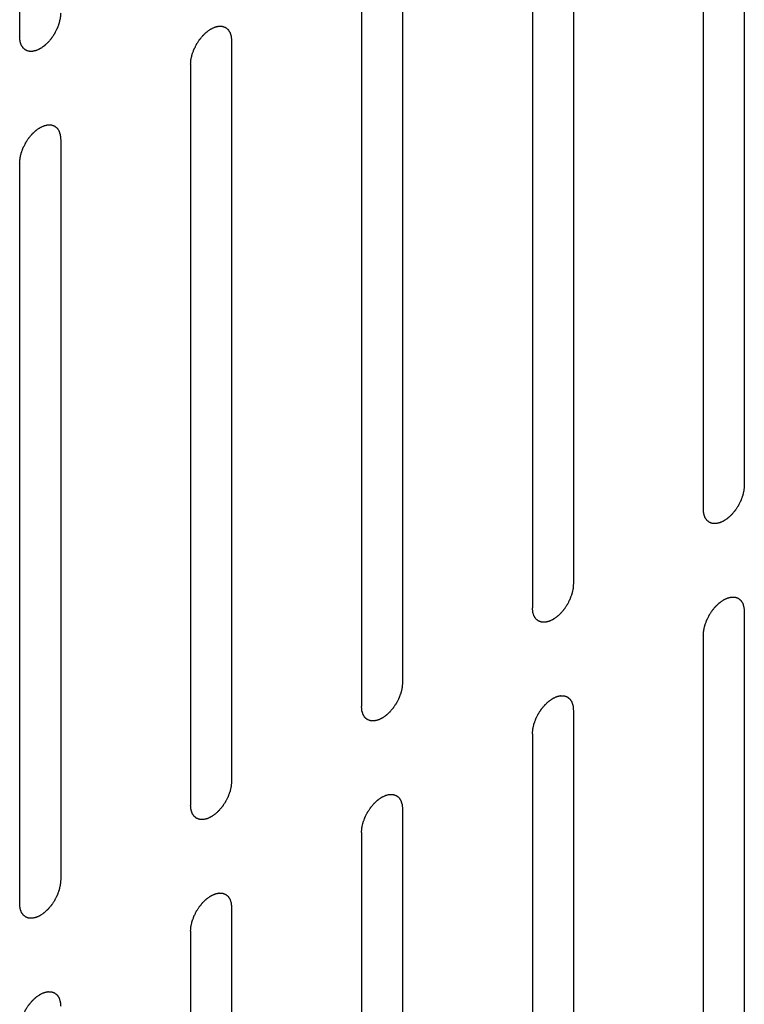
# Model space of a CAD drawing. Header units: inches. Extents: x 5 to 265, y 5 to 171.
# Tile 82 of 212: x 198.917 to 199.856, y 81.081 to 82.356. Entities that reach past the tile are written whole.
import ezdxf

# ---------------------------------------------------------------- set-up
doc = ezdxf.new("R2010")
doc.units = ezdxf.units.IN
doc.header["$LTSCALE"] = 14.96
doc.header["$MEASUREMENT"] = 0
doc.layers.get('0').update_dxf_attribs({"linetype": 'CONTINUOUS'})

msp = doc.modelspace()

# ---------------------------------------------------------------- linework, layer by layer
at = {"color": 7, "linetype": 'Continuous'}
for p, q in [((198.9174, 83.2933), (198.9174, 82.3339)), ((199.8558, 82.7124), (199.8558, 81.753)), ((199.8027, 82.6818), (199.8027, 81.7224)), ((199.6344, 82.5846), (199.6344, 81.6252)), ((199.5814, 82.554), (199.5814, 81.5946)), ((199.4131, 82.4568), (199.4131, 81.4974)), ((199.3601, 82.4262), (199.3601, 81.4668)), ((199.1918, 82.329), (199.1918, 81.3696)), ((199.1388, 82.2984), (199.1388, 81.339)), ((198.9705, 82.2012), (198.9705, 81.2419)), ((198.9174, 82.1706), (198.9174, 81.2112)), ((199.8558, 81.5897), (199.8558, 80.6303)), ((199.8027, 81.5591), (199.8027, 80.5997)), ((199.6344, 81.4619), (199.6344, 80.5025)), ((199.5814, 81.4313), (199.5814, 80.4719)), ((199.4131, 81.3341), (199.4131, 80.3747)), ((199.3601, 81.3035), (199.3601, 80.3441)), ((199.1918, 81.2063), (199.1918, 80.2469)), ((199.1388, 81.1757), (199.1388, 80.2163))]:
    msp.add_line(p, q, dxfattribs=at)
for points in [[(198.9705, 82.3645), (198.9704, 82.364), (198.9704, 82.363), (198.9702, 82.3614), (198.9701, 82.3601), (198.97, 82.3592), (198.97, 82.3587), (198.97, 82.3583), (198.9699, 82.3579), (198.9698, 82.3573), (198.9695, 82.3564), (198.9692, 82.355), (198.9689, 82.3536), (198.9687, 82.3527), (198.9686, 82.3521), (198.9685, 82.3517), (198.9683, 82.3513), (198.9681, 82.3508), (198.9678, 82.3498), (198.9673, 82.3484), (198.9668, 82.347), (198.9664, 82.346), (198.9662, 82.3455), (198.9661, 82.345), (198.9658, 82.3446), (198.9656, 82.3441), (198.9651, 82.3431), (198.9644, 82.3417), (198.9637, 82.3403), (198.9632, 82.3394), (198.9629, 82.3388), (198.9627, 82.3384), (198.9625, 82.338), (198.9621, 82.3375), (198.9615, 82.3366), (198.9607, 82.3354), (198.9599, 82.3341), (198.9593, 82.3332), (198.959, 82.3327), (198.9587, 82.3323), (198.9584, 82.332), (198.958, 82.3315), (198.9574, 82.3307), (198.9564, 82.3296), (198.9555, 82.3284), (198.9548, 82.3276), (198.9544, 82.3272), (198.9542, 82.3268), (198.9538, 82.3266), (198.9534, 82.3262), (198.9527, 82.3255), (198.9517, 82.3246), (198.9506, 82.3236), (198.9499, 82.3229), (198.9495, 82.3225), (198.9492, 82.3222), (198.9489, 82.322), (198.9484, 82.3217), (198.9477, 82.3212), (198.9466, 82.3204), (198.9455, 82.3197), (198.9447, 82.3191), (198.9443, 82.3189), (198.944, 82.3186), (198.9436, 82.3185), (198.9432, 82.3183), (198.9425, 82.3179), (198.9414, 82.3174), (198.9403, 82.3169), (198.9396, 82.3166), (198.9391, 82.3164), (198.9388, 82.3162), (198.9385, 82.3162), (198.9381, 82.3161), (198.9374, 82.3159), (198.9363, 82.3157), (198.9353, 82.3154), (198.9346, 82.3153), (198.9342, 82.3152), (198.9338, 82.3151), (198.9336, 82.3151), (198.9332, 82.3151), (198.9325, 82.3151), (198.9316, 82.3152), (198.9306, 82.3152), (198.93, 82.3152), (198.9296, 82.3153), (198.9293, 82.3152), (198.929, 82.3154), (198.9287, 82.3155), (198.9281, 82.3157), (198.9272, 82.316), (198.9264, 82.3163), (198.9258, 82.3165), (198.9255, 82.3167), (198.9252, 82.3167), (198.925, 82.3169), (198.9247, 82.3172), (198.9243, 82.3176), (198.9236, 82.3181), (198.9229, 82.3187), (198.9224, 82.3191), (198.9221, 82.3193), (198.9219, 82.3195), (198.9218, 82.3197), (198.9216, 82.32), (198.9212, 82.3206), (198.9207, 82.3214), (198.9202, 82.3222), (198.9198, 82.3228), (198.9196, 82.3231), (198.9195, 82.3233), (198.9194, 82.3236), (198.9193, 82.324), (198.919, 82.3248), (198.9187, 82.3258), (198.9184, 82.3268), (198.9182, 82.3275), (198.9181, 82.3279), (198.9179, 82.3282), (198.9179, 82.3285), (198.9179, 82.329), (198.9178, 82.3299), (198.9177, 82.3311), (198.9176, 82.3325), (198.9175, 82.3334), (198.9174, 82.3339)], [(199.1388, 82.2984), (199.1388, 82.2989), (199.1389, 82.3), (199.139, 82.3015), (199.1391, 82.3028), (199.1392, 82.3037), (199.1392, 82.3043), (199.1393, 82.3046), (199.1394, 82.3051), (199.1395, 82.3056), (199.1397, 82.3066), (199.14, 82.3079), (199.1403, 82.3093), (199.1405, 82.3103), (199.1407, 82.3108), (199.1408, 82.3112), (199.1409, 82.3116), (199.1411, 82.3122), (199.1415, 82.3132), (199.142, 82.3146), (199.1425, 82.316), (199.1428, 82.3169), (199.1431, 82.3175), (199.1432, 82.3179), (199.1434, 82.3183), (199.1437, 82.3189), (199.1442, 82.3198), (199.1449, 82.3212), (199.1456, 82.3226), (199.146, 82.3236), (199.1463, 82.3241), (199.1465, 82.3246), (199.1468, 82.3249), (199.1471, 82.3254), (199.1477, 82.3263), (199.1485, 82.3276), (199.1494, 82.3289), (199.1499, 82.3298), (199.1503, 82.3303), (199.1505, 82.3307), (199.1508, 82.331), (199.1512, 82.3314), (199.1519, 82.3322), (199.1528, 82.3334), (199.1538, 82.3345), (199.1544, 82.3353), (199.1548, 82.3358), (199.1551, 82.3361), (199.1554, 82.3364), (199.1558, 82.3368), (199.1565, 82.3374), (199.1576, 82.3384), (199.1586, 82.3394), (199.1593, 82.34), (199.1597, 82.3404), (199.16, 82.3407), (199.1604, 82.3409), (199.1608, 82.3412), (199.1616, 82.3418), (199.1627, 82.3425), (199.1638, 82.3433), (199.1645, 82.3438), (199.165, 82.3441), (199.1653, 82.3444), (199.1656, 82.3445), (199.166, 82.3447), (199.1668, 82.345), (199.1679, 82.3455), (199.1689, 82.346), (199.1697, 82.3464), (199.1701, 82.3466), (199.1704, 82.3467), (199.1707, 82.3468), (199.1712, 82.3469), (199.1719, 82.3471), (199.1729, 82.3473), (199.1739, 82.3475), (199.1747, 82.3477), (199.1751, 82.3478), (199.1754, 82.3479), (199.1757, 82.3478), (199.1761, 82.3478), (199.1767, 82.3478), (199.1777, 82.3478), (199.1786, 82.3477), (199.1793, 82.3477), (199.1797, 82.3477), (199.18, 82.3477), (199.1802, 82.3476), (199.1806, 82.3475), (199.1811, 82.3473), (199.182, 82.3469), (199.1828, 82.3466), (199.1834, 82.3464), (199.1838, 82.3463), (199.184, 82.3462), (199.1842, 82.346), (199.1845, 82.3458), (199.185, 82.3454), (199.1857, 82.3448), (199.1864, 82.3443), (199.1868, 82.3439), (199.1871, 82.3436), (199.1873, 82.3435), (199.1875, 82.3432), (199.1877, 82.3429), (199.188, 82.3423), (199.1885, 82.3415), (199.189, 82.3407), (199.1894, 82.3402), (199.1896, 82.3399), (199.1898, 82.3396), (199.1899, 82.3393), (199.19, 82.3389), (199.1902, 82.3382), (199.1905, 82.3372), (199.1908, 82.3362), (199.1911, 82.3355), (199.1912, 82.3351), (199.1913, 82.3348), (199.1913, 82.3344), (199.1914, 82.3339), (199.1914, 82.3331), (199.1915, 82.3319), (199.1917, 82.3305), (199.1918, 82.3295), (199.1918, 82.329)], [(198.9174, 82.1706), (198.9175, 82.1711), (198.9176, 82.1722), (198.9177, 82.1737), (198.9178, 82.175), (198.9179, 82.176), (198.9179, 82.1765), (198.9179, 82.1769), (198.918, 82.1773), (198.9182, 82.1778), (198.9184, 82.1788), (198.9187, 82.1802), (198.919, 82.1815), (198.9192, 82.1825), (198.9194, 82.183), (198.9194, 82.1834), (198.9196, 82.1839), (198.9198, 82.1844), (198.9202, 82.1854), (198.9207, 82.1868), (198.9212, 82.1882), (198.9215, 82.1892), (198.9217, 82.1897), (198.9219, 82.1901), (198.9221, 82.1905), (198.9224, 82.1911), (198.9228, 82.1921), (198.9235, 82.1934), (198.9242, 82.1948), (198.9247, 82.1958), (198.925, 82.1963), (198.9252, 82.1968), (198.9255, 82.1971), (198.9258, 82.1977), (198.9264, 82.1985), (198.9272, 82.1998), (198.928, 82.2011), (198.9286, 82.202), (198.929, 82.2025), (198.9292, 82.2029), (198.9295, 82.2032), (198.9299, 82.2037), (198.9305, 82.2045), (198.9315, 82.2056), (198.9324, 82.2067), (198.9331, 82.2075), (198.9335, 82.208), (198.9338, 82.2083), (198.9341, 82.2086), (198.9345, 82.209), (198.9352, 82.2097), (198.9362, 82.2106), (198.9373, 82.2116), (198.938, 82.2123), (198.9384, 82.2126), (198.9387, 82.2129), (198.939, 82.2131), (198.9395, 82.2135), (198.9402, 82.214), (198.9413, 82.2147), (198.9424, 82.2155), (198.9432, 82.216), (198.9436, 82.2163), (198.944, 82.2166), (198.9443, 82.2167), (198.9447, 82.2169), (198.9455, 82.2173), (198.9465, 82.2178), (198.9476, 82.2182), (198.9484, 82.2186), (198.9488, 82.2188), (198.9491, 82.219), (198.9494, 82.219), (198.9498, 82.2191), (198.9506, 82.2193), (198.9516, 82.2195), (198.9526, 82.2197), (198.9533, 82.2199), (198.9538, 82.22), (198.9541, 82.2201), (198.9543, 82.2201), (198.9547, 82.2201), (198.9554, 82.22), (198.9564, 82.22), (198.9573, 82.22), (198.958, 82.2199), (198.9583, 82.2199), (198.9586, 82.2199), (198.9589, 82.2198), (198.9592, 82.2197), (198.9598, 82.2195), (198.9607, 82.2192), (198.9615, 82.2188), (198.9621, 82.2186), (198.9625, 82.2185), (198.9627, 82.2184), (198.9629, 82.2182), (198.9632, 82.218), (198.9637, 82.2176), (198.9644, 82.2171), (198.965, 82.2165), (198.9655, 82.2161), (198.9658, 82.2159), (198.966, 82.2157), (198.9661, 82.2154), (198.9664, 82.2151), (198.9667, 82.2146), (198.9672, 82.2138), (198.9677, 82.213), (198.9681, 82.2124), (198.9683, 82.2121), (198.9685, 82.2119), (198.9685, 82.2115), (198.9687, 82.2111), (198.9689, 82.2104), (198.9692, 82.2094), (198.9695, 82.2084), (198.9697, 82.2077), (198.9699, 82.2073), (198.97, 82.207), (198.97, 82.2066), (198.97, 82.2062), (198.9701, 82.2053), (198.9702, 82.2041), (198.9703, 82.2027), (198.9704, 82.2017), (198.9705, 82.2012)], [(199.8558, 81.753), (199.8557, 81.7525), (199.8556, 81.7514), (199.8555, 81.7499), (199.8554, 81.7486), (199.8553, 81.7476), (199.8553, 81.7471), (199.8553, 81.7467), (199.8552, 81.7463), (199.8551, 81.7458), (199.8548, 81.7448), (199.8545, 81.7434), (199.8542, 81.7421), (199.854, 81.7411), (199.8539, 81.7406), (199.8538, 81.7402), (199.8536, 81.7397), (199.8534, 81.7392), (199.8531, 81.7382), (199.8526, 81.7368), (199.852, 81.7354), (199.8517, 81.7344), (199.8515, 81.7339), (199.8514, 81.7335), (199.8511, 81.7331), (199.8509, 81.7325), (199.8504, 81.7315), (199.8497, 81.7302), (199.849, 81.7288), (199.8485, 81.7278), (199.8482, 81.7273), (199.848, 81.7268), (199.8478, 81.7265), (199.8474, 81.726), (199.8468, 81.7251), (199.846, 81.7238), (199.8452, 81.7225), (199.8446, 81.7216), (199.8443, 81.7211), (199.844, 81.7207), (199.8437, 81.7204), (199.8433, 81.7199), (199.8427, 81.7192), (199.8417, 81.718), (199.8408, 81.7169), (199.8401, 81.7161), (199.8397, 81.7156), (199.8395, 81.7153), (199.8391, 81.715), (199.8387, 81.7146), (199.838, 81.7139), (199.837, 81.713), (199.8359, 81.712), (199.8352, 81.7113), (199.8348, 81.711), (199.8345, 81.7107), (199.8342, 81.7105), (199.8337, 81.7101), (199.833, 81.7096), (199.8319, 81.7089), (199.8308, 81.7081), (199.83, 81.7076), (199.8296, 81.7073), (199.8293, 81.707), (199.8289, 81.7069), (199.8285, 81.7067), (199.8278, 81.7064), (199.8267, 81.7059), (199.8256, 81.7054), (199.8249, 81.705), (199.8244, 81.7048), (199.8241, 81.7046), (199.8238, 81.7046), (199.8234, 81.7045), (199.8227, 81.7043), (199.8216, 81.7041), (199.8206, 81.7039), (199.8199, 81.7037), (199.8195, 81.7036), (199.8191, 81.7035), (199.8189, 81.7035), (199.8185, 81.7035), (199.8178, 81.7036), (199.8169, 81.7036), (199.8159, 81.7036), (199.8152, 81.7037), (199.8149, 81.7037), (199.8146, 81.7037), (199.8143, 81.7038), (199.814, 81.7039), (199.8134, 81.7041), (199.8125, 81.7044), (199.8117, 81.7048), (199.8111, 81.705), (199.8108, 81.7051), (199.8105, 81.7052), (199.8103, 81.7054), (199.81, 81.7056), (199.8095, 81.706), (199.8089, 81.7066), (199.8082, 81.7071), (199.8077, 81.7075), (199.8074, 81.7077), (199.8072, 81.7079), (199.8071, 81.7082), (199.8069, 81.7085), (199.8065, 81.709), (199.806, 81.7098), (199.8055, 81.7106), (199.8051, 81.7112), (199.8049, 81.7115), (199.8048, 81.7118), (199.8047, 81.7121), (199.8046, 81.7125), (199.8043, 81.7132), (199.804, 81.7142), (199.8037, 81.7152), (199.8035, 81.7159), (199.8034, 81.7163), (199.8032, 81.7166), (199.8032, 81.717), (199.8032, 81.7174), (199.8031, 81.7183), (199.803, 81.7195), (199.8029, 81.7209), (199.8028, 81.7219), (199.8027, 81.7224)], [(199.6344, 81.6252), (199.6344, 81.6247), (199.6343, 81.6236), (199.6342, 81.6221), (199.6341, 81.6208), (199.634, 81.6199), (199.634, 81.6193), (199.634, 81.619), (199.6338, 81.6185), (199.6337, 81.618), (199.6335, 81.617), (199.6332, 81.6157), (199.6329, 81.6143), (199.6327, 81.6133), (199.6325, 81.6128), (199.6325, 81.6124), (199.6323, 81.612), (199.6321, 81.6114), (199.6317, 81.6104), (199.6312, 81.609), (199.6307, 81.6076), (199.6304, 81.6067), (199.6302, 81.6061), (199.63, 81.6057), (199.6298, 81.6053), (199.6295, 81.6047), (199.629, 81.6038), (199.6283, 81.6024), (199.6277, 81.601), (199.6272, 81.6), (199.6269, 81.5995), (199.6267, 81.5991), (199.6264, 81.5987), (199.6261, 81.5982), (199.6255, 81.5973), (199.6247, 81.596), (199.6238, 81.5947), (199.6233, 81.5938), (199.6229, 81.5933), (199.6227, 81.5929), (199.6224, 81.5926), (199.622, 81.5922), (199.6214, 81.5914), (199.6204, 81.5902), (199.6195, 81.5891), (199.6188, 81.5883), (199.6184, 81.5878), (199.6181, 81.5875), (199.6178, 81.5872), (199.6174, 81.5868), (199.6167, 81.5862), (199.6156, 81.5852), (199.6146, 81.5842), (199.6139, 81.5836), (199.6135, 81.5832), (199.6132, 81.5829), (199.6128, 81.5827), (199.6124, 81.5824), (199.6116, 81.5818), (199.6106, 81.5811), (199.6095, 81.5803), (199.6087, 81.5798), (199.6083, 81.5795), (199.6079, 81.5792), (199.6076, 81.5791), (199.6072, 81.5789), (199.6064, 81.5786), (199.6054, 81.5781), (199.6043, 81.5776), (199.6035, 81.5772), (199.6031, 81.577), (199.6028, 81.5769), (199.6025, 81.5768), (199.6021, 81.5767), (199.6013, 81.5766), (199.6003, 81.5763), (199.5993, 81.5761), (199.5985, 81.5759), (199.5981, 81.5758), (199.5978, 81.5757), (199.5975, 81.5758), (199.5972, 81.5758), (199.5965, 81.5758), (199.5955, 81.5758), (199.5946, 81.5759), (199.5939, 81.5759), (199.5935, 81.5759), (199.5932, 81.5759), (199.593, 81.576), (199.5927, 81.5761), (199.5921, 81.5764), (199.5912, 81.5767), (199.5904, 81.577), (199.5898, 81.5772), (199.5894, 81.5773), (199.5892, 81.5774), (199.589, 81.5776), (199.5887, 81.5778), (199.5882, 81.5782), (199.5875, 81.5788), (199.5869, 81.5793), (199.5864, 81.5797), (199.5861, 81.58), (199.5859, 81.5801), (199.5857, 81.5804), (199.5855, 81.5807), (199.5852, 81.5813), (199.5847, 81.5821), (199.5842, 81.5829), (199.5838, 81.5834), (199.5836, 81.5838), (199.5834, 81.584), (199.5834, 81.5843), (199.5832, 81.5847), (199.583, 81.5854), (199.5827, 81.5864), (199.5824, 81.5874), (199.5822, 81.5881), (199.582, 81.5885), (199.5819, 81.5888), (199.5819, 81.5892), (199.5819, 81.5897), (199.5818, 81.5905), (199.5817, 81.5917), (199.5815, 81.5931), (199.5815, 81.5941), (199.5814, 81.5946)], [(199.8027, 81.5591), (199.8028, 81.5596), (199.8029, 81.5606), (199.803, 81.5622), (199.8031, 81.5635), (199.8032, 81.5644), (199.8032, 81.5649), (199.8032, 81.5653), (199.8033, 81.5657), (199.8035, 81.5663), (199.8037, 81.5672), (199.804, 81.5686), (199.8043, 81.57), (199.8045, 81.5709), (199.8046, 81.5715), (199.8047, 81.5719), (199.8049, 81.5723), (199.8051, 81.5729), (199.8054, 81.5738), (199.806, 81.5752), (199.8065, 81.5766), (199.8068, 81.5776), (199.807, 81.5781), (199.8072, 81.5786), (199.8074, 81.579), (199.8077, 81.5795), (199.8081, 81.5805), (199.8088, 81.5819), (199.8095, 81.5833), (199.81, 81.5842), (199.8103, 81.5848), (199.8105, 81.5852), (199.8108, 81.5856), (199.8111, 81.5861), (199.8117, 81.587), (199.8125, 81.5882), (199.8133, 81.5895), (199.8139, 81.5904), (199.8143, 81.5909), (199.8145, 81.5913), (199.8148, 81.5916), (199.8152, 81.5921), (199.8158, 81.5929), (199.8168, 81.594), (199.8177, 81.5952), (199.8184, 81.596), (199.8188, 81.5964), (199.8191, 81.5968), (199.8194, 81.597), (199.8198, 81.5974), (199.8205, 81.5981), (199.8215, 81.5991), (199.8226, 81.6), (199.8233, 81.6007), (199.8237, 81.6011), (199.824, 81.6014), (199.8243, 81.6016), (199.8248, 81.6019), (199.8255, 81.6024), (199.8266, 81.6032), (199.8277, 81.6039), (199.8285, 81.6045), (199.8289, 81.6048), (199.8293, 81.605), (199.8296, 81.6051), (199.83, 81.6053), (199.8308, 81.6057), (199.8318, 81.6062), (199.8329, 81.6067), (199.8337, 81.607), (199.8341, 81.6072), (199.8344, 81.6074), (199.8347, 81.6074), (199.8351, 81.6075), (199.8358, 81.6077), (199.8369, 81.6079), (199.8379, 81.6082), (199.8386, 81.6083), (199.839, 81.6084), (199.8394, 81.6085), (199.8396, 81.6085), (199.84, 81.6085), (199.8407, 81.6085), (199.8416, 81.6084), (199.8426, 81.6084), (199.8433, 81.6084), (199.8436, 81.6083), (199.8439, 81.6084), (199.8442, 81.6082), (199.8445, 81.6081), (199.8451, 81.6079), (199.846, 81.6076), (199.8468, 81.6073), (199.8474, 81.6071), (199.8477, 81.6069), (199.848, 81.6069), (199.8482, 81.6067), (199.8485, 81.6065), (199.849, 81.606), (199.8496, 81.6055), (199.8503, 81.6049), (199.8508, 81.6045), (199.8511, 81.6043), (199.8513, 81.6041), (199.8514, 81.6039), (199.8516, 81.6036), (199.852, 81.603), (199.8525, 81.6022), (199.853, 81.6014), (199.8534, 81.6008), (199.8536, 81.6005), (199.8538, 81.6003), (199.8538, 81.6), (199.854, 81.5996), (199.8542, 81.5989), (199.8545, 81.5978), (199.8548, 81.5968), (199.855, 81.5961), (199.8551, 81.5957), (199.8553, 81.5954), (199.8553, 81.5951), (199.8553, 81.5946), (199.8554, 81.5937), (199.8555, 81.5926), (199.8556, 81.5911), (199.8557, 81.5902), (199.8558, 81.5897)], [(199.4131, 81.4974), (199.4131, 81.4969), (199.413, 81.4959), (199.4129, 81.4943), (199.4128, 81.493), (199.4127, 81.4921), (199.4126, 81.4916), (199.4126, 81.4912), (199.4125, 81.4908), (199.4124, 81.4902), (199.4122, 81.4893), (199.4119, 81.4879), (199.4116, 81.4865), (199.4113, 81.4856), (199.4112, 81.485), (199.4111, 81.4846), (199.411, 81.4842), (199.4108, 81.4836), (199.4104, 81.4826), (199.4099, 81.4813), (199.4094, 81.4799), (199.4091, 81.4789), (199.4088, 81.4783), (199.4087, 81.4779), (199.4085, 81.4775), (199.4082, 81.4769), (199.4077, 81.476), (199.407, 81.4746), (199.4063, 81.4732), (199.4058, 81.4722), (199.4056, 81.4717), (199.4054, 81.4713), (199.4051, 81.4709), (199.4048, 81.4704), (199.4042, 81.4695), (199.4034, 81.4682), (199.4025, 81.467), (199.4019, 81.4661), (199.4016, 81.4656), (199.4014, 81.4652), (199.4011, 81.4648), (199.4007, 81.4644), (199.4, 81.4636), (199.3991, 81.4625), (199.3981, 81.4613), (199.3975, 81.4605), (199.3971, 81.4601), (199.3968, 81.4597), (199.3965, 81.4594), (199.3961, 81.459), (199.3954, 81.4584), (199.3943, 81.4574), (199.3933, 81.4565), (199.3926, 81.4558), (199.3922, 81.4554), (199.3919, 81.4551), (199.3915, 81.4549), (199.3911, 81.4546), (199.3903, 81.4541), (199.3892, 81.4533), (199.3881, 81.4526), (199.3874, 81.452), (199.3869, 81.4517), (199.3866, 81.4515), (199.3863, 81.4513), (199.3859, 81.4511), (199.3851, 81.4508), (199.384, 81.4503), (199.383, 81.4498), (199.3822, 81.4494), (199.3818, 81.4493), (199.3815, 81.4491), (199.3811, 81.449), (199.3807, 81.4489), (199.38, 81.4488), (199.379, 81.4485), (199.3779, 81.4483), (199.3772, 81.4481), (199.3768, 81.448), (199.3765, 81.4479), (199.3762, 81.448), (199.3758, 81.448), (199.3752, 81.448), (199.3742, 81.448), (199.3733, 81.4481), (199.3726, 81.4481), (199.3722, 81.4481), (199.3719, 81.4481), (199.3717, 81.4482), (199.3713, 81.4483), (199.3707, 81.4486), (199.3699, 81.4489), (199.369, 81.4492), (199.3684, 81.4494), (199.3681, 81.4495), (199.3678, 81.4496), (199.3677, 81.4498), (199.3674, 81.45), (199.3669, 81.4504), (199.3662, 81.451), (199.3655, 81.4516), (199.365, 81.452), (199.3648, 81.4522), (199.3646, 81.4523), (199.3644, 81.4526), (199.3642, 81.4529), (199.3639, 81.4535), (199.3633, 81.4543), (199.3628, 81.4551), (199.3625, 81.4556), (199.3623, 81.456), (199.3621, 81.4562), (199.362, 81.4565), (199.3619, 81.4569), (199.3617, 81.4576), (199.3614, 81.4586), (199.3611, 81.4596), (199.3608, 81.4603), (199.3607, 81.4608), (199.3606, 81.461), (199.3606, 81.4614), (199.3605, 81.4619), (199.3605, 81.4627), (199.3604, 81.4639), (199.3602, 81.4654), (199.3601, 81.4663), (199.3601, 81.4668)], [(199.5814, 81.4313), (199.5815, 81.4318), (199.5815, 81.4328), (199.5817, 81.4344), (199.5818, 81.4357), (199.5818, 81.4366), (199.5819, 81.4371), (199.5819, 81.4375), (199.582, 81.4379), (199.5821, 81.4385), (199.5824, 81.4394), (199.5827, 81.4408), (199.583, 81.4422), (199.5832, 81.4431), (199.5833, 81.4437), (199.5834, 81.4441), (199.5836, 81.4445), (199.5838, 81.4451), (199.5841, 81.4461), (199.5846, 81.4474), (199.5851, 81.4488), (199.5855, 81.4498), (199.5857, 81.4504), (199.5858, 81.4508), (199.5861, 81.4512), (199.5863, 81.4517), (199.5868, 81.4527), (199.5875, 81.4541), (199.5882, 81.4555), (199.5887, 81.4564), (199.589, 81.457), (199.5892, 81.4574), (199.5894, 81.4578), (199.5898, 81.4583), (199.5903, 81.4592), (199.5912, 81.4605), (199.592, 81.4617), (199.5926, 81.4626), (199.5929, 81.4631), (199.5932, 81.4635), (199.5935, 81.4639), (199.5938, 81.4643), (199.5945, 81.4651), (199.5955, 81.4662), (199.5964, 81.4674), (199.5971, 81.4682), (199.5975, 81.4686), (199.5977, 81.469), (199.5981, 81.4693), (199.5985, 81.4696), (199.5992, 81.4703), (199.6002, 81.4713), (199.6012, 81.4722), (199.602, 81.4729), (199.6024, 81.4733), (199.6027, 81.4736), (199.603, 81.4738), (199.6035, 81.4741), (199.6042, 81.4746), (199.6053, 81.4754), (199.6064, 81.4761), (199.6072, 81.4767), (199.6076, 81.477), (199.6079, 81.4772), (199.6083, 81.4774), (199.6087, 81.4776), (199.6094, 81.4779), (199.6105, 81.4784), (199.6116, 81.4789), (199.6123, 81.4793), (199.6128, 81.4794), (199.6131, 81.4796), (199.6134, 81.4797), (199.6138, 81.4798), (199.6145, 81.4799), (199.6156, 81.4802), (199.6166, 81.4804), (199.6173, 81.4806), (199.6177, 81.4807), (199.618, 81.4808), (199.6183, 81.4807), (199.6187, 81.4807), (199.6194, 81.4807), (199.6203, 81.4806), (199.6213, 81.4806), (199.6219, 81.4806), (199.6223, 81.4806), (199.6226, 81.4806), (199.6229, 81.4805), (199.6232, 81.4803), (199.6238, 81.4801), (199.6246, 81.4798), (199.6255, 81.4795), (199.6261, 81.4793), (199.6264, 81.4792), (199.6267, 81.4791), (199.6269, 81.4789), (199.6272, 81.4787), (199.6276, 81.4783), (199.6283, 81.4777), (199.629, 81.4771), (199.6295, 81.4767), (199.6298, 81.4765), (199.63, 81.4764), (199.6301, 81.4761), (199.6303, 81.4758), (199.6307, 81.4752), (199.6312, 81.4744), (199.6317, 81.4736), (199.6321, 81.4731), (199.6323, 81.4727), (199.6324, 81.4725), (199.6325, 81.4722), (199.6326, 81.4718), (199.6329, 81.4711), (199.6332, 81.4701), (199.6335, 81.4691), (199.6337, 81.4684), (199.6338, 81.4679), (199.6339, 81.4677), (199.634, 81.4673), (199.634, 81.4668), (199.6341, 81.466), (199.6342, 81.4648), (199.6343, 81.4633), (199.6344, 81.4624), (199.6344, 81.4619)], [(199.1918, 81.3696), (199.1918, 81.3691), (199.1917, 81.3681), (199.1915, 81.3665), (199.1914, 81.3652), (199.1914, 81.3643), (199.1913, 81.3638), (199.1913, 81.3634), (199.1912, 81.363), (199.1911, 81.3624), (199.1909, 81.3615), (199.1905, 81.3601), (199.1902, 81.3587), (199.19, 81.3578), (199.1899, 81.3572), (199.1898, 81.3568), (199.1896, 81.3564), (199.1894, 81.3558), (199.1891, 81.3549), (199.1886, 81.3535), (199.1881, 81.3521), (199.1877, 81.3511), (199.1875, 81.3506), (199.1874, 81.3501), (199.1872, 81.3497), (199.1869, 81.3492), (199.1864, 81.3482), (199.1857, 81.3468), (199.185, 81.3454), (199.1845, 81.3445), (199.1842, 81.3439), (199.184, 81.3435), (199.1838, 81.3431), (199.1835, 81.3426), (199.1829, 81.3417), (199.182, 81.3405), (199.1812, 81.3392), (199.1806, 81.3383), (199.1803, 81.3378), (199.18, 81.3374), (199.1797, 81.3371), (199.1794, 81.3366), (199.1787, 81.3358), (199.1778, 81.3347), (199.1768, 81.3335), (199.1761, 81.3327), (199.1758, 81.3323), (199.1755, 81.3319), (199.1752, 81.3317), (199.1748, 81.3313), (199.174, 81.3306), (199.173, 81.3296), (199.172, 81.3287), (199.1712, 81.328), (199.1708, 81.3276), (199.1705, 81.3273), (199.1702, 81.3271), (199.1698, 81.3268), (199.169, 81.3263), (199.1679, 81.3255), (199.1668, 81.3248), (199.166, 81.3242), (199.1656, 81.3239), (199.1653, 81.3237), (199.165, 81.3236), (199.1645, 81.3234), (199.1638, 81.323), (199.1627, 81.3225), (199.1616, 81.322), (199.1609, 81.3217), (199.1605, 81.3215), (199.1601, 81.3213), (199.1598, 81.3213), (199.1594, 81.3211), (199.1587, 81.321), (199.1577, 81.3208), (199.1566, 81.3205), (199.1559, 81.3203), (199.1555, 81.3203), (199.1552, 81.3202), (199.1549, 81.3202), (199.1545, 81.3202), (199.1538, 81.3202), (199.1529, 81.3203), (199.1519, 81.3203), (199.1513, 81.3203), (199.1509, 81.3203), (199.1506, 81.3203), (199.1504, 81.3205), (199.15, 81.3206), (199.1494, 81.3208), (199.1486, 81.3211), (199.1477, 81.3214), (199.1471, 81.3216), (199.1468, 81.3218), (199.1465, 81.3218), (199.1463, 81.322), (199.1461, 81.3222), (199.1456, 81.3226), (199.1449, 81.3232), (199.1442, 81.3238), (199.1437, 81.3242), (199.1435, 81.3244), (199.1432, 81.3246), (199.1431, 81.3248), (199.1429, 81.3251), (199.1425, 81.3257), (199.142, 81.3265), (199.1415, 81.3273), (199.1412, 81.3279), (199.141, 81.3282), (199.1408, 81.3284), (199.1407, 81.3287), (199.1406, 81.3291), (199.1404, 81.3298), (199.14, 81.3308), (199.1397, 81.3319), (199.1395, 81.3326), (199.1394, 81.333), (199.1393, 81.3333), (199.1393, 81.3336), (199.1392, 81.3341), (199.1391, 81.3349), (199.139, 81.3361), (199.1389, 81.3376), (199.1388, 81.3385), (199.1388, 81.339)], [(199.3601, 81.3035), (199.3601, 81.304), (199.3602, 81.3051), (199.3603, 81.3066), (199.3605, 81.3079), (199.3605, 81.3088), (199.3606, 81.3093), (199.3606, 81.3097), (199.3607, 81.3102), (199.3608, 81.3107), (199.361, 81.3117), (199.3613, 81.313), (199.3617, 81.3144), (199.3619, 81.3154), (199.362, 81.3159), (199.3621, 81.3163), (199.3622, 81.3167), (199.3624, 81.3173), (199.3628, 81.3183), (199.3633, 81.3197), (199.3638, 81.3211), (199.3642, 81.322), (199.3644, 81.3226), (199.3645, 81.323), (199.3647, 81.3234), (199.365, 81.324), (199.3655, 81.3249), (199.3662, 81.3263), (199.3669, 81.3277), (199.3674, 81.3287), (199.3677, 81.3292), (199.3678, 81.3296), (199.3681, 81.33), (199.3684, 81.3305), (199.369, 81.3314), (199.3699, 81.3327), (199.3707, 81.334), (199.3713, 81.3348), (199.3716, 81.3354), (199.3718, 81.3357), (199.3721, 81.3361), (199.3725, 81.3365), (199.3732, 81.3373), (199.3741, 81.3385), (199.3751, 81.3396), (199.3758, 81.3404), (199.3761, 81.3408), (199.3764, 81.3412), (199.3767, 81.3415), (199.3771, 81.3419), (199.3779, 81.3425), (199.3789, 81.3435), (199.3799, 81.3445), (199.3806, 81.3451), (199.3811, 81.3455), (199.3814, 81.3458), (199.3817, 81.346), (199.3821, 81.3463), (199.3829, 81.3469), (199.384, 81.3476), (199.3851, 81.3484), (199.3858, 81.3489), (199.3863, 81.3492), (199.3866, 81.3494), (199.3869, 81.3496), (199.3874, 81.3498), (199.3881, 81.3501), (199.3892, 81.3506), (199.3903, 81.3511), (199.391, 81.3515), (199.3914, 81.3517), (199.3918, 81.3518), (199.3921, 81.3519), (199.3925, 81.352), (199.3932, 81.3521), (199.3942, 81.3524), (199.3953, 81.3526), (199.396, 81.3528), (199.3964, 81.3529), (199.3967, 81.353), (199.397, 81.3529), (199.3974, 81.3529), (199.398, 81.3529), (199.399, 81.3529), (199.3999, 81.3528), (199.4006, 81.3528), (199.401, 81.3528), (199.4013, 81.3528), (199.4015, 81.3527), (199.4019, 81.3526), (199.4025, 81.3523), (199.4033, 81.352), (199.4042, 81.3517), (199.4048, 81.3515), (199.4051, 81.3514), (199.4054, 81.3513), (199.4056, 81.3511), (199.4058, 81.3509), (199.4063, 81.3505), (199.407, 81.3499), (199.4077, 81.3494), (199.4082, 81.349), (199.4084, 81.3487), (199.4087, 81.3486), (199.4088, 81.3483), (199.409, 81.348), (199.4094, 81.3474), (199.4099, 81.3466), (199.4104, 81.3458), (199.4107, 81.3453), (199.4109, 81.3449), (199.4111, 81.3447), (199.4112, 81.3444), (199.4113, 81.344), (199.4115, 81.3433), (199.4118, 81.3423), (199.4122, 81.3413), (199.4124, 81.3406), (199.4125, 81.3402), (199.4126, 81.3399), (199.4126, 81.3395), (199.4127, 81.339), (199.4128, 81.3382), (199.4129, 81.337), (199.413, 81.3356), (199.4131, 81.3346), (199.4131, 81.3341)], [(198.9705, 81.2419), (198.9704, 81.2413), (198.9704, 81.2403), (198.9702, 81.2387), (198.9701, 81.2374), (198.97, 81.2365), (198.97, 81.236), (198.97, 81.2356), (198.9699, 81.2352), (198.9698, 81.2347), (198.9695, 81.2337), (198.9692, 81.2323), (198.9689, 81.231), (198.9687, 81.23), (198.9686, 81.2294), (198.9685, 81.229), (198.9683, 81.2286), (198.9681, 81.2281), (198.9678, 81.2271), (198.9673, 81.2257), (198.9668, 81.2243), (198.9664, 81.2233), (198.9662, 81.2228), (198.9661, 81.2224), (198.9658, 81.2219), (198.9656, 81.2214), (198.9651, 81.2204), (198.9644, 81.219), (198.9637, 81.2177), (198.9632, 81.2167), (198.9629, 81.2161), (198.9627, 81.2157), (198.9625, 81.2153), (198.9621, 81.2148), (198.9615, 81.2139), (198.9607, 81.2127), (198.9599, 81.2114), (198.9593, 81.2105), (198.959, 81.21), (198.9587, 81.2096), (198.9584, 81.2093), (198.958, 81.2088), (198.9574, 81.208), (198.9564, 81.2069), (198.9555, 81.2058), (198.9548, 81.205), (198.9544, 81.2045), (198.9542, 81.2041), (198.9538, 81.2039), (198.9534, 81.2035), (198.9527, 81.2028), (198.9517, 81.2019), (198.9506, 81.2009), (198.9499, 81.2002), (198.9495, 81.1999), (198.9492, 81.1995), (198.9489, 81.1993), (198.9484, 81.199), (198.9477, 81.1985), (198.9466, 81.1977), (198.9455, 81.197), (198.9447, 81.1965), (198.9443, 81.1962), (198.944, 81.1959), (198.9436, 81.1958), (198.9432, 81.1956), (198.9425, 81.1952), (198.9414, 81.1947), (198.9403, 81.1942), (198.9396, 81.1939), (198.9391, 81.1937), (198.9388, 81.1935), (198.9385, 81.1935), (198.9381, 81.1934), (198.9374, 81.1932), (198.9363, 81.193), (198.9353, 81.1927), (198.9346, 81.1926), (198.9342, 81.1925), (198.9338, 81.1924), (198.9336, 81.1924), (198.9332, 81.1924), (198.9325, 81.1925), (198.9316, 81.1925), (198.9306, 81.1925), (198.93, 81.1925), (198.9296, 81.1926), (198.9293, 81.1925), (198.929, 81.1927), (198.9287, 81.1928), (198.9281, 81.193), (198.9272, 81.1933), (198.9264, 81.1936), (198.9258, 81.1938), (198.9255, 81.194), (198.9252, 81.194), (198.925, 81.1942), (198.9247, 81.1945), (198.9243, 81.1949), (198.9236, 81.1954), (198.9229, 81.196), (198.9224, 81.1964), (198.9221, 81.1966), (198.9219, 81.1968), (198.9218, 81.197), (198.9216, 81.1974), (198.9212, 81.1979), (198.9207, 81.1987), (198.9202, 81.1995), (198.9198, 81.2001), (198.9196, 81.2004), (198.9195, 81.2006), (198.9194, 81.201), (198.9193, 81.2014), (198.919, 81.2021), (198.9187, 81.2031), (198.9184, 81.2041), (198.9182, 81.2048), (198.9181, 81.2052), (198.9179, 81.2055), (198.9179, 81.2059), (198.9179, 81.2063), (198.9178, 81.2072), (198.9177, 81.2084), (198.9176, 81.2098), (198.9175, 81.2108), (198.9174, 81.2112)], [(199.1388, 81.1757), (199.1388, 81.1762), (199.1389, 81.1773), (199.139, 81.1788), (199.1391, 81.1801), (199.1392, 81.181), (199.1392, 81.1816), (199.1393, 81.182), (199.1394, 81.1824), (199.1395, 81.1829), (199.1397, 81.1839), (199.14, 81.1852), (199.1403, 81.1866), (199.1405, 81.1876), (199.1407, 81.1881), (199.1408, 81.1885), (199.1409, 81.189), (199.1411, 81.1895), (199.1415, 81.1905), (199.142, 81.1919), (199.1425, 81.1933), (199.1428, 81.1942), (199.1431, 81.1948), (199.1432, 81.1952), (199.1434, 81.1956), (199.1437, 81.1962), (199.1442, 81.1972), (199.1449, 81.1985), (199.1456, 81.1999), (199.146, 81.2009), (199.1463, 81.2014), (199.1465, 81.2019), (199.1468, 81.2022), (199.1471, 81.2027), (199.1477, 81.2036), (199.1485, 81.2049), (199.1494, 81.2062), (199.1499, 81.2071), (199.1503, 81.2076), (199.1505, 81.208), (199.1508, 81.2083), (199.1512, 81.2088), (199.1519, 81.2095), (199.1528, 81.2107), (199.1538, 81.2118), (199.1544, 81.2126), (199.1548, 81.2131), (199.1551, 81.2134), (199.1554, 81.2137), (199.1558, 81.2141), (199.1565, 81.2148), (199.1576, 81.2157), (199.1586, 81.2167), (199.1593, 81.2173), (199.1597, 81.2177), (199.16, 81.218), (199.1604, 81.2182), (199.1608, 81.2185), (199.1616, 81.2191), (199.1627, 81.2198), (199.1638, 81.2206), (199.1645, 81.2211), (199.165, 81.2214), (199.1653, 81.2217), (199.1656, 81.2218), (199.166, 81.222), (199.1668, 81.2223), (199.1679, 81.2228), (199.1689, 81.2233), (199.1697, 81.2237), (199.1701, 81.2239), (199.1704, 81.2241), (199.1707, 81.2241), (199.1712, 81.2242), (199.1719, 81.2244), (199.1729, 81.2246), (199.1739, 81.2248), (199.1747, 81.225), (199.1751, 81.2251), (199.1754, 81.2252), (199.1757, 81.2252), (199.1761, 81.2251), (199.1767, 81.2251), (199.1777, 81.2251), (199.1786, 81.225), (199.1793, 81.225), (199.1797, 81.225), (199.18, 81.225), (199.1802, 81.2249), (199.1806, 81.2248), (199.1811, 81.2246), (199.182, 81.2243), (199.1828, 81.2239), (199.1834, 81.2237), (199.1838, 81.2236), (199.184, 81.2235), (199.1842, 81.2233), (199.1845, 81.2231), (199.185, 81.2227), (199.1857, 81.2221), (199.1864, 81.2216), (199.1868, 81.2212), (199.1871, 81.2209), (199.1873, 81.2208), (199.1875, 81.2205), (199.1877, 81.2202), (199.188, 81.2197), (199.1885, 81.2189), (199.189, 81.218), (199.1894, 81.2175), (199.1896, 81.2172), (199.1898, 81.2169), (199.1899, 81.2166), (199.19, 81.2162), (199.1902, 81.2155), (199.1905, 81.2145), (199.1908, 81.2135), (199.1911, 81.2128), (199.1912, 81.2124), (199.1913, 81.2121), (199.1913, 81.2117), (199.1914, 81.2113), (199.1914, 81.2104), (199.1915, 81.2092), (199.1917, 81.2078), (199.1918, 81.2068), (199.1918, 81.2063)], [(198.9174, 81.0479), (198.9175, 81.0485), (198.9176, 81.0495), (198.9177, 81.0511), (198.9178, 81.0524), (198.9179, 81.0533), (198.9179, 81.0538), (198.9179, 81.0542), (198.918, 81.0546), (198.9182, 81.0551), (198.9184, 81.0561), (198.9187, 81.0575), (198.919, 81.0588), (198.9192, 81.0598), (198.9194, 81.0603), (198.9194, 81.0608), (198.9196, 81.0612), (198.9198, 81.0617), (198.9202, 81.0627), (198.9207, 81.0641), (198.9212, 81.0655), (198.9215, 81.0665), (198.9217, 81.067), (198.9219, 81.0674), (198.9221, 81.0679), (198.9224, 81.0684), (198.9228, 81.0694), (198.9235, 81.0708), (198.9242, 81.0721), (198.9247, 81.0731), (198.925, 81.0737), (198.9252, 81.0741), (198.9255, 81.0745), (198.9258, 81.075), (198.9264, 81.0759), (198.9272, 81.0771), (198.928, 81.0784), (198.9286, 81.0793), (198.929, 81.0798), (198.9292, 81.0802), (198.9295, 81.0805), (198.9299, 81.081), (198.9305, 81.0818), (198.9315, 81.0829), (198.9324, 81.084), (198.9331, 81.0848), (198.9335, 81.0853), (198.9338, 81.0856), (198.9341, 81.0859), (198.9345, 81.0863), (198.9352, 81.087), (198.9362, 81.0879), (198.9373, 81.0889), (198.938, 81.0896), (198.9384, 81.0899), (198.9387, 81.0903), (198.939, 81.0905), (198.9395, 81.0908), (198.9402, 81.0913), (198.9413, 81.0921), (198.9424, 81.0928), (198.9432, 81.0933), (198.9436, 81.0936), (198.944, 81.0939), (198.9443, 81.094), (198.9447, 81.0942), (198.9455, 81.0946), (198.9465, 81.0951), (198.9476, 81.0956), (198.9484, 81.0959), (198.9488, 81.0961), (198.9491, 81.0963), (198.9494, 81.0963), (198.9498, 81.0964), (198.9506, 81.0966), (198.9516, 81.0968), (198.9526, 81.0971), (198.9533, 81.0972), (198.9538, 81.0973), (198.9541, 81.0974), (198.9543, 81.0974), (198.9547, 81.0974), (198.9554, 81.0973), (198.9564, 81.0973), (198.9573, 81.0973), (198.958, 81.0972), (198.9583, 81.0972), (198.9586, 81.0972), (198.9589, 81.0971), (198.9592, 81.097), (198.9598, 81.0968), (198.9607, 81.0965), (198.9615, 81.0962), (198.9621, 81.0959), (198.9625, 81.0958), (198.9627, 81.0957), (198.9629, 81.0955), (198.9632, 81.0953), (198.9637, 81.0949), (198.9644, 81.0944), (198.965, 81.0938), (198.9655, 81.0934), (198.9658, 81.0932), (198.966, 81.093), (198.9661, 81.0928), (198.9664, 81.0924), (198.9667, 81.0919), (198.9672, 81.0911), (198.9677, 81.0903), (198.9681, 81.0897), (198.9683, 81.0894), (198.9685, 81.0892), (198.9685, 81.0888), (198.9687, 81.0884), (198.9689, 81.0877), (198.9692, 81.0867), (198.9695, 81.0857), (198.9697, 81.085), (198.9699, 81.0846), (198.97, 81.0843), (198.97, 81.0839), (198.97, 81.0835), (198.9701, 81.0826), (198.9702, 81.0814), (198.9703, 81.08), (198.9704, 81.079), (198.9705, 81.0786)]]:
    msp.add_open_spline(points, degree=3, knots=[0, 0, 0, 0, 0.015625, 0.03125, 0.046875, 0.054688, 0.058594, 0.0625, 0.066406, 0.070312, 0.078125, 0.09375, 0.109375, 0.117188, 0.121094, 0.125, 0.128906, 0.132812, 0.140625, 0.15625, 0.171875, 0.179688, 0.183594, 0.1875, 0.191406, 0.195312, 0.203125, 0.21875, 0.234375, 0.242188, 0.246094, 0.25, 0.253906, 0.257812, 0.265625, 0.28125, 0.296875, 0.304688, 0.308594, 0.3125, 0.316406, 0.320312, 0.328125, 0.34375, 0.359375, 0.367188, 0.371094, 0.375, 0.378906, 0.382812, 0.390625, 0.40625, 0.421875, 0.429688, 0.433594, 0.4375, 0.441406, 0.445312, 0.453125, 0.46875, 0.484375, 0.492188, 0.496094, 0.5, 0.503906, 0.507812, 0.515625, 0.53125, 0.546875, 0.554688, 0.558594, 0.5625, 0.566406, 0.570312, 0.578125, 0.59375, 0.609375, 0.617188, 0.621094, 0.625, 0.628906, 0.632812, 0.640625, 0.65625, 0.671875, 0.679688, 0.683594, 0.6875, 0.691406, 0.695312, 0.703125, 0.71875, 0.734375, 0.742188, 0.746094, 0.75, 0.753906, 0.757812, 0.765625, 0.78125, 0.796875, 0.804688, 0.808594, 0.8125, 0.816406, 0.820312, 0.828125, 0.84375, 0.859375, 0.867188, 0.871094, 0.875, 0.878906, 0.882812, 0.890625, 0.90625, 0.921875, 0.929688, 0.933594, 0.9375, 0.941406, 0.945312, 0.953125, 0.96875, 0.984375, 1, 1, 1, 1], dxfattribs=at)

doc.saveas('drawing.dxf')
